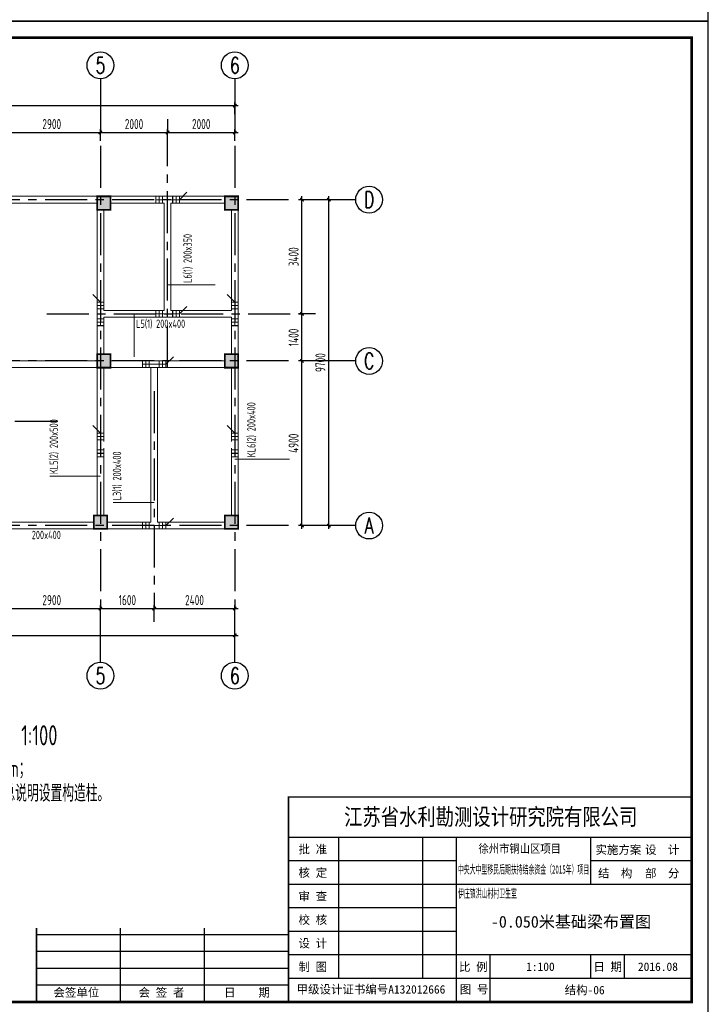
# Model space of a CAD drawing. Extents: x 4550910 to 19796140, y 148416 to 4611575.
# Tile 25 of 49: x 9709185 to 9729688, y 2160363 to 2189672. Entities that reach past the tile are written whole.
import ezdxf
from ezdxf.enums import TextEntityAlignment as Align

# ---------------------------------------------------------------- set-up
doc = ezdxf.new("R2010")
doc.units = 0
doc.header["$LTSCALE"] = 1000
doc.linetypes.add('CENTER', pattern=[2, 1.25, -0.25, 0.25, -0.25])
doc.layers.get('0').update_dxf_attribs({"linetype": 'CONTINUOUS'})
doc.layers.get('Defpoints').update_dxf_attribs({"linetype": 'CONTINUOUS'})
for name, color, linetype in [('AXIS', 8, 'CENTER'), ('AXIS_DIM', 3, 'CONTINUOUS'), ('AXIS_NUM', 7, 'CONTINUOUS'), ('COLU', 7, 'CONTINUOUS'), ('TEXT', 7, 'CONTINUOUS'), ('图框', 7, 'CONTINUOUS')]:
    doc.layers.add(name, color=color, linetype=linetype)
for name, color, linetype, lineweight in [('BEAM_CON', 4, 'CONTINUOUS', 0), ('BEAM_HOR_REIN', 1, 'CONTINUOUS', 0), ('BEAM_HOR_REIN_TEXT', 7, 'CONTINUOUS', 0), ('BEAM_HOR_TEXT_JZ', 7, 'CONTINUOUS', 0), ('BEAM_HOR_TEXT_YW', 7, 'CONTINUOUS', 0), ('COLU_HATCH', 251, 'CONTINUOUS', 0)]:
    doc.layers.add(name, color=color, linetype=linetype, lineweight=lineweight)
doc.styles.add('ST', font='SimSun.ttf')
doc.styles.add('TSSD_Axis', font='Complex.shx', dxfattribs={"width": 0.7, "bigfont": 'hztxt.shx'})
doc.styles.add('TSSD_Dimension', font='Tssdeng.shx', dxfattribs={"width": 0.7, "bigfont": 'hztxt.shx'})
doc.styles.add('TSSD_Norm', font='Tssdeng.shx', dxfattribs={"bigfont": 'hztxt.shx'})
doc.styles.add('TSSD_Rein', font='Tssdeng.shx', dxfattribs={"width": 0.7, "bigfont": 'hztxt.shx'})
doc.dimstyles.new('TSSD_100_100', dxfattribs={"dimtxt": 300, "dimasz": 100, "dimexe": 100, "dimexo": 250, "dimgap": 100, "dimtad": 1, "dimdec": 0, "dimzin": 0, "dimdsep": 46, "dimtxsty": 'TSSD_Dimension', "dimblk": 'ARCHTICK', "dimcen": 0, "dimdle": 100, "dimclrt": 7, "dimadec": 0, "dimazin": 0, "dimtfac": 1, "dimtdec": 0, "dimtix": 1, "dimtmove": 2, "dimatfit": 3, "dimfxl": 0, "dimtolj": 1, "dimtzin": 0, "dimarcsym": 0})

# ---------------------------------------------------------------- blocks, each defined once
blk = doc.blocks.new('_ArchTick')
at = {"color": 0, "linetype": 'ByBlock', "const_width": 0.4}
blk.add_lwpolyline([(-0.5, -0.5), (0.5, 0.5)], dxfattribs=at)
blk = doc.blocks.new('*D169')
at = {"layer": 'AXIS_DIM', "color": 0, "lineweight": -2, "transparency": 16777216}
for p, q in [((9708590, 2172144), (9711690, 2172144)), ((9708690, 2171894), (9708690, 2172244)), ((9711590, 2171894), (9711590, 2172244))]:
    blk.add_line(p, q, dxfattribs=at)
at = {"layer": 'Defpoints', "color": 0, "transparency": 16777216}
for p in [(9711590, 2172144), (9708690, 2171644), (9711590, 2171644)]:
    blk.add_point(p, dxfattribs=at)
at = {"layer": 'AXIS_DIM', "color": 0, "lineweight": -2, "transparency": 16777216, "xscale": 100, "yscale": 100, "zscale": 100, "rotation": 180}
blk.add_blockref('_ArchTick', (9708690, 2172144), dxfattribs=at)
at = {"layer": 'AXIS_DIM', "color": 0, "lineweight": -2, "transparency": 16777216, "xscale": 100, "yscale": 100, "zscale": 100}
blk.add_blockref('_ArchTick', (9711590, 2172144), dxfattribs=at)
at = {"layer": 'AXIS_DIM', "color": 7, "transparency": 16777216, "insert": (9710140, 2172394), "char_height": 300, "attachment_point": 5, "style": 'TSSD_Dimension'}
blk.add_mtext('\\A1;2900', dxfattribs=at)
blk = doc.blocks.new('*D170')
at = {"layer": 'AXIS_DIM', "color": 0, "lineweight": -2, "transparency": 16777216}
for p, q in [((9711490, 2172144), (9713290, 2172144)), ((9711590, 2171894), (9711590, 2172244)), ((9713190, 2171894), (9713190, 2172244))]:
    blk.add_line(p, q, dxfattribs=at)
at = {"layer": 'Defpoints', "color": 0, "transparency": 16777216}
for p in [(9713190, 2172144), (9711590, 2171644), (9713190, 2171644)]:
    blk.add_point(p, dxfattribs=at)
at = {"layer": 'AXIS_DIM', "color": 0, "lineweight": -2, "transparency": 16777216, "xscale": 100, "yscale": 100, "zscale": 100, "rotation": 180}
blk.add_blockref('_ArchTick', (9711590, 2172144), dxfattribs=at)
at = {"layer": 'AXIS_DIM', "color": 0, "lineweight": -2, "transparency": 16777216, "xscale": 100, "yscale": 100, "zscale": 100}
blk.add_blockref('_ArchTick', (9713190, 2172144), dxfattribs=at)
at = {"layer": 'AXIS_DIM', "color": 7, "transparency": 16777216, "insert": (9712390, 2172394), "char_height": 300, "attachment_point": 5, "style": 'TSSD_Dimension'}
blk.add_mtext('\\A1;1600', dxfattribs=at)
blk = doc.blocks.new('*D171')
at = {"layer": 'AXIS_DIM', "color": 0, "lineweight": -2, "transparency": 16777216}
for p, q in [((9713090, 2172144), (9715690, 2172144)), ((9713190, 2171894), (9713190, 2172244)), ((9715590, 2171894), (9715590, 2172244))]:
    blk.add_line(p, q, dxfattribs=at)
at = {"layer": 'Defpoints', "color": 0, "transparency": 16777216}
for p in [(9715590, 2172144), (9713190, 2171644), (9715590, 2171644)]:
    blk.add_point(p, dxfattribs=at)
at = {"layer": 'AXIS_DIM', "color": 0, "lineweight": -2, "transparency": 16777216, "xscale": 100, "yscale": 100, "zscale": 100, "rotation": 180}
blk.add_blockref('_ArchTick', (9713190, 2172144), dxfattribs=at)
at = {"layer": 'AXIS_DIM', "color": 0, "lineweight": -2, "transparency": 16777216, "xscale": 100, "yscale": 100, "zscale": 100}
blk.add_blockref('_ArchTick', (9715590, 2172144), dxfattribs=at)
at = {"layer": 'AXIS_DIM', "color": 7, "transparency": 16777216, "insert": (9714390, 2172394), "char_height": 300, "attachment_point": 5, "style": 'TSSD_Dimension'}
blk.add_mtext('\\A1;2400', dxfattribs=at)
blk = doc.blocks.new('*D172')
at = {"layer": 'AXIS_DIM', "color": 0, "lineweight": -2, "transparency": 16777216}
for p, q in [((9698090, 2171094), (9698090, 2171444)), ((9715590, 2171094), (9715590, 2171444)), ((9697990, 2171344), (9715690, 2171344))]:
    blk.add_line(p, q, dxfattribs=at)
at = {"layer": 'Defpoints', "color": 0, "transparency": 16777216}
for p in [(9715590, 2171344), (9698090, 2170844), (9715590, 2170844)]:
    blk.add_point(p, dxfattribs=at)
at = {"layer": 'AXIS_DIM', "color": 0, "lineweight": -2, "transparency": 16777216, "xscale": 100, "yscale": 100, "zscale": 100, "rotation": 180}
blk.add_blockref('_ArchTick', (9698090, 2171344), dxfattribs=at)
at = {"layer": 'AXIS_DIM', "color": 0, "lineweight": -2, "transparency": 16777216, "xscale": 100, "yscale": 100, "zscale": 100}
blk.add_blockref('_ArchTick', (9715590, 2171344), dxfattribs=at)
at = {"layer": 'AXIS_DIM', "color": 7, "transparency": 16777216, "insert": (9706840, 2171594), "char_height": 300, "attachment_point": 5, "style": 'TSSD_Dimension'}
blk.add_mtext('\\A1;17500', dxfattribs=at)
blk = doc.blocks.new('ts_axno')
at = {"color": 0, "linetype": 'ByBlock', "lineweight": -2}
blk.add_circle((0, 0), 0.5, dxfattribs=at)
at = {"color": 0, "linetype": 'ByBlock', "lineweight": -2, "style": 'TSSD_Axis', "width": 0.7}
blk.add_attdef('A', text='', height=0.6, dxfattribs=at).set_placement((0, 0), align=Align.MIDDLE_CENTER)
blk = doc.blocks.new('*D177')
at = {"layer": 'AXIS_DIM', "color": 0, "lineweight": -2, "transparency": 16777216}
for p, q in [((9708690, 2186064), (9708690, 2186414)), ((9711590, 2186064), (9711590, 2186414)), ((9708590, 2186314), (9711690, 2186314))]:
    blk.add_line(p, q, dxfattribs=at)
at = {"layer": 'Defpoints', "color": 0, "transparency": 16777216}
for p in [(9711590, 2186314), (9708690, 2185814), (9711590, 2185814)]:
    blk.add_point(p, dxfattribs=at)
at = {"layer": 'AXIS_DIM', "color": 0, "lineweight": -2, "transparency": 16777216, "xscale": 100, "yscale": 100, "zscale": 100, "rotation": 180}
blk.add_blockref('_ArchTick', (9708690, 2186314), dxfattribs=at)
at = {"layer": 'AXIS_DIM', "color": 0, "lineweight": -2, "transparency": 16777216, "xscale": 100, "yscale": 100, "zscale": 100}
blk.add_blockref('_ArchTick', (9711590, 2186314), dxfattribs=at)
at = {"layer": 'AXIS_DIM', "color": 7, "transparency": 16777216, "insert": (9710140, 2186564), "char_height": 300, "attachment_point": 5, "style": 'TSSD_Dimension'}
blk.add_mtext('\\A1;2900', dxfattribs=at)
blk = doc.blocks.new('*D178')
at = {"layer": 'AXIS_DIM', "color": 0, "lineweight": -2, "transparency": 16777216}
for p, q in [((9711590, 2186064), (9711590, 2186414)), ((9713590, 2186064), (9713590, 2186414)), ((9711490, 2186314), (9713690, 2186314))]:
    blk.add_line(p, q, dxfattribs=at)
at = {"layer": 'Defpoints', "color": 0, "transparency": 16777216}
for p in [(9713590, 2186314), (9711590, 2185814), (9713590, 2185814)]:
    blk.add_point(p, dxfattribs=at)
at = {"layer": 'AXIS_DIM', "color": 0, "lineweight": -2, "transparency": 16777216, "xscale": 100, "yscale": 100, "zscale": 100, "rotation": 180}
blk.add_blockref('_ArchTick', (9711590, 2186314), dxfattribs=at)
at = {"layer": 'AXIS_DIM', "color": 0, "lineweight": -2, "transparency": 16777216, "xscale": 100, "yscale": 100, "zscale": 100}
blk.add_blockref('_ArchTick', (9713590, 2186314), dxfattribs=at)
at = {"layer": 'AXIS_DIM', "color": 7, "transparency": 16777216, "insert": (9712590, 2186564), "char_height": 300, "attachment_point": 5, "style": 'TSSD_Dimension'}
blk.add_mtext('\\A1;2000', dxfattribs=at)
blk = doc.blocks.new('*D179')
at = {"layer": 'AXIS_DIM', "color": 0, "lineweight": -2, "transparency": 16777216}
for p, q in [((9713590, 2186064), (9713590, 2186414)), ((9715590, 2186064), (9715590, 2186414)), ((9713490, 2186314), (9715690, 2186314))]:
    blk.add_line(p, q, dxfattribs=at)
at = {"layer": 'Defpoints', "color": 0, "transparency": 16777216}
for p in [(9715590, 2186314), (9713590, 2185814), (9715590, 2185814)]:
    blk.add_point(p, dxfattribs=at)
at = {"layer": 'AXIS_DIM', "color": 0, "lineweight": -2, "transparency": 16777216, "xscale": 100, "yscale": 100, "zscale": 100, "rotation": 180}
blk.add_blockref('_ArchTick', (9713590, 2186314), dxfattribs=at)
at = {"layer": 'AXIS_DIM', "color": 0, "lineweight": -2, "transparency": 16777216, "xscale": 100, "yscale": 100, "zscale": 100}
blk.add_blockref('_ArchTick', (9715590, 2186314), dxfattribs=at)
at = {"layer": 'AXIS_DIM', "color": 7, "transparency": 16777216, "insert": (9714590, 2186564), "char_height": 300, "attachment_point": 5, "style": 'TSSD_Dimension'}
blk.add_mtext('\\A1;2000', dxfattribs=at)
blk = doc.blocks.new('*D180')
at = {"layer": 'AXIS_DIM', "color": 0, "lineweight": -2, "transparency": 16777216}
for p, q in [((9697990, 2187114), (9715690, 2187114)), ((9698090, 2186864), (9698090, 2187214)), ((9715590, 2186864), (9715590, 2187214))]:
    blk.add_line(p, q, dxfattribs=at)
at = {"layer": 'Defpoints', "color": 0, "transparency": 16777216}
for p in [(9715590, 2187114), (9698090, 2186614), (9715590, 2186614)]:
    blk.add_point(p, dxfattribs=at)
at = {"layer": 'AXIS_DIM', "color": 0, "lineweight": -2, "transparency": 16777216, "xscale": 100, "yscale": 100, "zscale": 100, "rotation": 180}
blk.add_blockref('_ArchTick', (9698090, 2187114), dxfattribs=at)
at = {"layer": 'AXIS_DIM', "color": 0, "lineweight": -2, "transparency": 16777216, "xscale": 100, "yscale": 100, "zscale": 100}
blk.add_blockref('_ArchTick', (9715590, 2187114), dxfattribs=at)
at = {"layer": 'AXIS_DIM', "color": 7, "transparency": 16777216, "insert": (9706840, 2187364), "char_height": 300, "attachment_point": 5, "style": 'TSSD_Dimension'}
blk.add_mtext('\\A1;17500', dxfattribs=at)
blk = doc.blocks.new('*D185')
at = {"layer": 'AXIS_DIM', "color": 0, "lineweight": -2, "transparency": 16777216}
for p, q in [((9717840, 2179514), (9717490, 2179514)), ((9717590, 2174514), (9717590, 2179614)), ((9717840, 2174614), (9717490, 2174614))]:
    blk.add_line(p, q, dxfattribs=at)
at = {"layer": 'Defpoints', "color": 0, "transparency": 16777216}
for p in [(9717590, 2179514), (9718090, 2179514), (9718090, 2174614)]:
    blk.add_point(p, dxfattribs=at)
at = {"layer": 'AXIS_DIM', "color": 0, "lineweight": -2, "transparency": 16777216, "xscale": 100, "yscale": 100, "zscale": 100}
for p, rotation in [((9717590, 2179514), 90), ((9717590, 2174614), 270)]:
    blk.add_blockref('_ArchTick', p, dxfattribs=dict(at, rotation=rotation))
at = {"layer": 'AXIS_DIM', "color": 7, "transparency": 16777216, "insert": (9717340, 2177064), "char_height": 300, "attachment_point": 5, "rotation": 90, "style": 'TSSD_Dimension'}
blk.add_mtext('\\A1;4900', dxfattribs=at)
blk = doc.blocks.new('*D186')
at = {"layer": 'AXIS_DIM', "color": 0, "lineweight": -2, "transparency": 16777216}
for p, q in [((9717840, 2180914), (9717490, 2180914)), ((9717590, 2179414), (9717590, 2181014)), ((9717840, 2179514), (9717490, 2179514))]:
    blk.add_line(p, q, dxfattribs=at)
at = {"layer": 'Defpoints', "color": 0, "transparency": 16777216}
for p in [(9717590, 2180914), (9718090, 2180914), (9718090, 2179514)]:
    blk.add_point(p, dxfattribs=at)
at = {"layer": 'AXIS_DIM', "color": 0, "lineweight": -2, "transparency": 16777216, "xscale": 100, "yscale": 100, "zscale": 100}
for p, rotation in [((9717590, 2180914), 90), ((9717590, 2179514), 270)]:
    blk.add_blockref('_ArchTick', p, dxfattribs=dict(at, rotation=rotation))
at = {"layer": 'AXIS_DIM', "color": 7, "transparency": 16777216, "insert": (9717340, 2180214), "char_height": 300, "attachment_point": 5, "rotation": 90, "style": 'TSSD_Dimension'}
blk.add_mtext('\\A1;1400', dxfattribs=at)
blk = doc.blocks.new('*D187')
at = {"layer": 'AXIS_DIM', "color": 0, "lineweight": -2, "transparency": 16777216}
for p, q in [((9717590, 2180814), (9717590, 2184414)), ((9717840, 2184314), (9717490, 2184314)), ((9717840, 2180914), (9717490, 2180914))]:
    blk.add_line(p, q, dxfattribs=at)
at = {"layer": 'Defpoints', "color": 0, "transparency": 16777216}
for p in [(9717590, 2184314), (9718090, 2184314), (9718090, 2180914)]:
    blk.add_point(p, dxfattribs=at)
at = {"layer": 'AXIS_DIM', "color": 0, "lineweight": -2, "transparency": 16777216, "xscale": 100, "yscale": 100, "zscale": 100}
for p, rotation in [((9717590, 2184314), 90), ((9717590, 2180914), 270)]:
    blk.add_blockref('_ArchTick', p, dxfattribs=dict(at, rotation=rotation))
at = {"layer": 'AXIS_DIM', "color": 7, "transparency": 16777216, "insert": (9717340, 2182614), "char_height": 300, "attachment_point": 5, "rotation": 90, "style": 'TSSD_Dimension'}
blk.add_mtext('\\A1;3400', dxfattribs=at)
blk = doc.blocks.new('*D188')
at = {"layer": 'AXIS_DIM', "color": 0, "lineweight": -2, "transparency": 16777216}
for p, q in [((9718390, 2174514), (9718390, 2184414)), ((9718640, 2184314), (9718290, 2184314)), ((9718640, 2174614), (9718290, 2174614))]:
    blk.add_line(p, q, dxfattribs=at)
at = {"layer": 'Defpoints', "color": 0, "transparency": 16777216}
for p in [(9718390, 2184314), (9718890, 2184314), (9718890, 2174614)]:
    blk.add_point(p, dxfattribs=at)
at = {"layer": 'AXIS_DIM', "color": 0, "lineweight": -2, "transparency": 16777216, "xscale": 100, "yscale": 100, "zscale": 100}
for p, rotation in [((9718390, 2184314), 90), ((9718390, 2174614), 270)]:
    blk.add_blockref('_ArchTick', p, dxfattribs=dict(at, rotation=rotation))
at = {"layer": 'AXIS_DIM', "color": 7, "transparency": 16777216, "insert": (9718140, 2179464), "char_height": 300, "attachment_point": 5, "rotation": 90, "style": 'TSSD_Dimension'}
blk.add_mtext('\\A1;9700', dxfattribs=at)

msp = doc.modelspace()

# ---------------------------------------------------------------- hatches: boundary and pattern name
at = {"layer": 'COLU_HATCH'}
h = msp.add_hatch(color=256, dxfattribs=at)
h.dxf.hatch_style = 1
h.paths.add_polyline_path([(9711890.2, 2184013.9), (9711890.2, 2184413.9), (9711490.2, 2184413.9), (9711490.2, 2184013.9)])
h = msp.add_hatch(color=256, dxfattribs=at)
h.dxf.hatch_style = 1
h.paths.add_polyline_path([(9715690.2, 2184013.9), (9715690.2, 2184413.9), (9715290.2, 2184413.9), (9715290.2, 2184013.9)])
h = msp.add_hatch(color=256, dxfattribs=at)
h.dxf.hatch_style = 1
h.paths.add_polyline_path([(9711890.2, 2179313.9), (9711890.2, 2179713.9), (9711490.2, 2179713.9), (9711490.2, 2179313.9)])
h = msp.add_hatch(color=256, dxfattribs=at)
h.dxf.hatch_style = 1
h.paths.add_polyline_path([(9715690.2, 2179313.9), (9715690.2, 2179713.9), (9715290.2, 2179713.9), (9715290.2, 2179313.9)])
h = msp.add_hatch(color=256, dxfattribs=at)
h.dxf.hatch_style = 1
h.paths.add_polyline_path([(9711790.2, 2174513.9), (9711790.2, 2174913.9), (9711390.2, 2174913.9), (9711390.2, 2174513.9)])
h = msp.add_hatch(color=256, dxfattribs=at)
h.dxf.hatch_style = 1
h.paths.add_polyline_path([(9715690.2, 2174513.9), (9715690.2, 2174913.9), (9715290.2, 2174913.9), (9715290.2, 2174513.9)])

# ---------------------------------------------------------------- linework, layer by layer
at = {"layer": 'AXIS'}
for p, q in [((9713590.2, 2179313.9), (9713590.2, 2186313.9)), ((9711590.2, 2185913.9), (9711590.2, 2172144.4)), ((9715590.2, 2185913.9), (9715590.2, 2172144.4)), ((9717190.2, 2184313.9), (9695408, 2184313.9)), ((9709990.2, 2180913.9), (9717590.2, 2180913.9)), ((9717190.2, 2179513.9), (9695408, 2179513.9)), ((9713190.2, 2178613.9), (9713190.2, 2172144.4)), ((9710290.2, 2177713.9), (9695408, 2177713.9)), ((9717190.2, 2174613.9), (9695408, 2174613.9))]:
    msp.add_line(p, q, dxfattribs=at)
at = {"layer": 'AXIS_DIM'}
for p, q in [((9711590.2, 2187913.9), (9711590.2, 2186313.9)), ((9715590.2, 2187913.9), (9715590.2, 2186313.9)), ((9713590.2, 2186713.9), (9713590.2, 2186313.9)), ((9719190.2, 2184313.9), (9717590.2, 2184313.9)), ((9717990.2, 2180913.9), (9717590.2, 2180913.9)), ((9719190.2, 2179513.9), (9717590.2, 2179513.9)), ((9717990.2, 2174613.9), (9717590.2, 2174613.9)), ((9719190.2, 2174613.9), (9717590.2, 2174613.9)), ((9711590.2, 2170544.4), (9711590.2, 2172144.4)), ((9713190.2, 2171744.4), (9713190.2, 2172144.4)), ((9715590.2, 2170544.4), (9715590.2, 2172144.4))]:
    msp.add_line(p, q, dxfattribs=at)
at = {"layer": 'BEAM_CON'}
for p, q in [((9708790.2, 2184413.9), (9711490.2, 2184413.9)), ((9711890.2, 2184413.9), (9713590.2, 2184413.9)), ((9713590.2, 2184413.9), (9715290.2, 2184413.9)), ((9708790.2, 2184213.9), (9711490.2, 2184213.9)), ((9711890.2, 2184213.9), (9713490.2, 2184213.9)), ((9713490.2, 2181013.9), (9713490.2, 2184213.9)), ((9713690.2, 2184213.9), (9715290.2, 2184213.9)), ((9713690.2, 2181013.9), (9713690.2, 2184213.9)), ((9711490.2, 2180913.9), (9711490.2, 2184013.9)), ((9711690.2, 2181013.9), (9711690.2, 2184013.9)), ((9715490.2, 2181013.9), (9715490.2, 2184013.9)), ((9715690.2, 2180913.9), (9715690.2, 2184013.9)), ((9711490.2, 2179713.9), (9711490.2, 2180913.9)), ((9711690.2, 2181013.9), (9713490.2, 2181013.9)), ((9713690.2, 2181013.9), (9715490.2, 2181013.9)), ((9715690.2, 2179713.9), (9715690.2, 2180913.9)), ((9711690.2, 2179713.9), (9711690.2, 2180813.9)), ((9711690.2, 2180813.9), (9713590.2, 2180813.9)), ((9713590.2, 2180813.9), (9715490.2, 2180813.9)), ((9715490.2, 2179713.9), (9715490.2, 2180813.9)), ((9708790.2, 2179513.9), (9711490.2, 2179513.9)), ((9711890.2, 2179513.9), (9715290.2, 2179513.9)), ((9708790.2, 2179313.9), (9711490.2, 2179313.9)), ((9711490.2, 2177013.9), (9711490.2, 2179313.9)), ((9711690.2, 2177113.9), (9711690.2, 2179313.9)), ((9711890.2, 2179313.9), (9715290.2, 2179313.9)), ((9713090.2, 2174713.9), (9713090.2, 2179313.9)), ((9713290.2, 2174713.9), (9713290.2, 2179313.9)), ((9715490.2, 2177113.9), (9715490.2, 2179313.9)), ((9715690.2, 2177013.9), (9715690.2, 2179313.9)), ((9711490.2, 2174913.9), (9711490.2, 2177013.9)), ((9715690.2, 2174913.9), (9715690.2, 2177013.9)), ((9711690.2, 2174913.9), (9711690.2, 2176913.9)), ((9715490.2, 2174913.9), (9715490.2, 2176913.9)), ((9708890.2, 2174713.9), (9711390.2, 2174713.9)), ((9711790.2, 2174713.9), (9713090.2, 2174713.9)), ((9713290.2, 2174713.9), (9715290.2, 2174713.9)), ((9708890.2, 2174513.9), (9711390.2, 2174513.9)), ((9711790.2, 2174513.9), (9713190.2, 2174513.9)), ((9713190.2, 2174513.9), (9715290.2, 2174513.9))]:
    msp.add_line(p, q, dxfattribs=at)
at = {"layer": 'BEAM_HOR_REIN', "const_width": 30}
for points in [[(9713240.2, 2184413.9), (9713240.2, 2184213.9)], [(9713340.2, 2184413.9), (9713340.2, 2184213.9)], [(9713440.2, 2184413.9), (9713440.2, 2184213.9)], [(9713740.2, 2184413.9), (9713740.2, 2184213.9)], [(9713840.2, 2184413.9), (9713840.2, 2184213.9)], [(9713940.2, 2184413.9), (9713940.2, 2184213.9)], [(9711490.2, 2181263.9), (9711690.2, 2181263.9)], [(9711490.2, 2181163.9), (9711690.2, 2181163.9)], [(9715490.2, 2181263.9), (9715690.2, 2181263.9)], [(9715490.2, 2181163.9), (9715690.2, 2181163.9)], [(9711490.2, 2181063.9), (9711690.2, 2181063.9)], [(9713240.2, 2181013.9), (9713240.2, 2180813.9)], [(9713340.2, 2181013.9), (9713340.2, 2180813.9)], [(9713440.2, 2181013.9), (9713440.2, 2180813.9)], [(9713740.2, 2181013.9), (9713740.2, 2180813.9)], [(9713840.2, 2181013.9), (9713840.2, 2180813.9)], [(9713940.2, 2181013.9), (9713940.2, 2180813.9)], [(9715490.2, 2181063.9), (9715690.2, 2181063.9)], [(9711490.2, 2180763.9), (9711690.2, 2180763.9)], [(9711490.2, 2180663.9), (9711690.2, 2180663.9)], [(9711490.2, 2180563.9), (9711690.2, 2180563.9)], [(9715490.2, 2180763.9), (9715690.2, 2180763.9)], [(9715490.2, 2180663.9), (9715690.2, 2180663.9)], [(9715490.2, 2180563.9), (9715690.2, 2180563.9)], [(9712840.2, 2179513.9), (9712840.2, 2179313.9)], [(9712940.2, 2179513.9), (9712940.2, 2179313.9)], [(9713040.2, 2179513.9), (9713040.2, 2179313.9)], [(9713340.2, 2179513.9), (9713340.2, 2179313.9)], [(9713440.2, 2179513.9), (9713440.2, 2179313.9)], [(9713540.2, 2179513.9), (9713540.2, 2179313.9)], [(9711490.2, 2177363.9), (9711690.2, 2177363.9)], [(9715490.2, 2177363.9), (9715690.2, 2177363.9)], [(9711490.2, 2177263.9), (9711690.2, 2177263.9)], [(9711490.2, 2177163.9), (9711690.2, 2177163.9)], [(9715490.2, 2177263.9), (9715690.2, 2177263.9)], [(9715490.2, 2177163.9), (9715690.2, 2177163.9)], [(9711490.2, 2176863.9), (9711690.2, 2176863.9)], [(9711490.2, 2176763.9), (9711690.2, 2176763.9)], [(9715490.2, 2176863.9), (9715690.2, 2176863.9)], [(9715490.2, 2176763.9), (9715690.2, 2176763.9)], [(9711490.2, 2176663.9), (9711690.2, 2176663.9)], [(9715490.2, 2176663.9), (9715690.2, 2176663.9)], [(9712840.2, 2174713.9), (9712840.2, 2174513.9)], [(9712940.2, 2174713.9), (9712940.2, 2174513.9)], [(9713040.2, 2174713.9), (9713040.2, 2174513.9)], [(9713340.2, 2174713.9), (9713340.2, 2174513.9)], [(9713440.2, 2174713.9), (9713440.2, 2174513.9)], [(9713540.2, 2174713.9), (9713540.2, 2174513.9)]]:
    msp.add_lwpolyline(points, dxfattribs=at)
at = {"layer": 'BEAM_HOR_REIN_TEXT'}
for p, q in [((9713940.2, 2184313.9), (9714165.2, 2184538.9)), ((9713240.2, 2184313.9), (9713940.2, 2184313.9)), ((9711590.2, 2181263.9), (9711365.2, 2181488.9)), ((9715590.2, 2181263.9), (9715365.2, 2181488.9)), ((9711590.2, 2180563.9), (9711590.2, 2181263.9)), ((9713940.2, 2180913.9), (9714165.2, 2181138.9)), ((9715590.2, 2180563.9), (9715590.2, 2181263.9)), ((9713240.2, 2180913.9), (9713940.2, 2180913.9)), ((9712840.2, 2179413.9), (9713540.2, 2179413.9)), ((9713540.2, 2179413.9), (9713765.2, 2179638.9)), ((9711590.2, 2177363.9), (9711365.2, 2177588.9)), ((9711590.2, 2176663.9), (9711590.2, 2177363.9)), ((9715590.2, 2177363.9), (9715365.2, 2177588.9)), ((9715590.2, 2176663.9), (9715590.2, 2177363.9)), ((9713540.2, 2174613.9), (9713765.2, 2174838.9)), ((9712840.2, 2174613.9), (9713540.2, 2174613.9))]:
    msp.add_line(p, q, dxfattribs=at)
at = {"layer": 'BEAM_HOR_TEXT_JZ'}
for p, q in [((9713590.2, 2181775.7), (9715004.7, 2181775.7)), ((9712592.1, 2180913.9), (9712592.1, 2179639.2)), ((9715590.2, 2176586.3), (9717214.6, 2176586.3)), ((9711590.2, 2176083.9), (9710083.9, 2176083.9)), ((9713190.2, 2175304.9), (9711964.8, 2175304.9))]:
    msp.add_line(p, q, dxfattribs=at)
at = {"layer": 'COLU', "const_width": 50}
for points in [[(9711890.2, 2184013.9), (9711890.2, 2184413.9), (9711490.2, 2184413.9), (9711490.2, 2184013.9)], [(9711890.2, 2184013.9), (9711890.2, 2184413.9), (9711490.2, 2184413.9), (9711490.2, 2184013.9)], [(9715690.2, 2184013.9), (9715690.2, 2184413.9), (9715290.2, 2184413.9), (9715290.2, 2184013.9)], [(9715690.2, 2184013.9), (9715690.2, 2184413.9), (9715290.2, 2184413.9), (9715290.2, 2184013.9)], [(9711890.2, 2179313.9), (9711890.2, 2179713.9), (9711490.2, 2179713.9), (9711490.2, 2179313.9)], [(9711890.2, 2179313.9), (9711890.2, 2179713.9), (9711490.2, 2179713.9), (9711490.2, 2179313.9)], [(9715690.2, 2179313.9), (9715690.2, 2179713.9), (9715290.2, 2179713.9), (9715290.2, 2179313.9)], [(9715690.2, 2179313.9), (9715690.2, 2179713.9), (9715290.2, 2179713.9), (9715290.2, 2179313.9)], [(9711790.2, 2174513.9), (9711790.2, 2174913.9), (9711390.2, 2174913.9), (9711390.2, 2174513.9)], [(9711790.2, 2174513.9), (9711790.2, 2174913.9), (9711390.2, 2174913.9), (9711390.2, 2174513.9)], [(9715690.2, 2174513.9), (9715690.2, 2174913.9), (9715290.2, 2174913.9), (9715290.2, 2174513.9)], [(9715690.2, 2174513.9), (9715690.2, 2174913.9), (9715290.2, 2174913.9), (9715290.2, 2174513.9)]]:
    msp.add_lwpolyline(points, close=True, dxfattribs=at)
at = {"layer": '图框'}
for p, q in [((9729188.3, 2165332.6), (9717188.3, 2165332.6)), ((9718688.3, 2161132.6), (9718688.3, 2165332.6)), ((9721188.3, 2161132.6), (9721188.3, 2165332.6)), ((9722188.3, 2160432.6), (9722188.3, 2165332.6)), ((9726188.3, 2163932.6), (9726188.3, 2165332.6)), ((9722188.3, 2164632.6), (9717188.3, 2164632.6)), ((9729188.3, 2164632.6), (9726188.3, 2164632.6)), ((9729188.3, 2163932.6), (9717188.3, 2163932.6)), ((9722188.3, 2163232.6), (9717188.3, 2163232.6)), ((9717188.3, 2162432.6), (9709688.3, 2162432.6)), ((9712188.3, 2160432.6), (9712188.3, 2162632.6)), ((9714688.3, 2160432.6), (9714688.3, 2162632.6)), ((9722188.3, 2162532.6), (9717188.3, 2162532.6)), ((9717188.3, 2161932.6), (9709688.3, 2161932.6)), ((9729188.3, 2161832.6), (9717188.3, 2161832.6)), ((9723188.3, 2160432.6), (9723188.3, 2161832.6)), ((9726188.3, 2161132.6), (9726188.3, 2161832.6)), ((9726188.3, 2161132.6), (9726188.3, 2161832.6)), ((9727188.3, 2161132.6), (9727188.3, 2161832.6)), ((9717188.3, 2161432.6), (9709688.3, 2161432.6)), ((9717188.3, 2160932.6), (9709688.3, 2160932.6)), ((9729188.3, 2161132.6), (9717188.3, 2161132.6))]:
    msp.add_line(p, q, dxfattribs=at)
at = {"layer": '图框', "color": 4}
for points in [[(9729688.3, 2219332.6), (9687688.3, 2219332.6), (9687688.3, 2189632.6), (9729688.3, 2189632.6)], [(9729688.3, 2189632.6), (9687688.3, 2189632.6), (9687688.3, 2159932.6), (9729688.3, 2159932.6)]]:
    msp.add_lwpolyline(points, close=True, dxfattribs=at)
at = {"layer": '图框', "color": 4, "const_width": 80}
msp.add_lwpolyline([(9690188.3, 2160432.6), (9729188.3, 2160432.6), (9729188.3, 2189132.6), (9690188.3, 2189132.6)], close=True, dxfattribs=at)
at = {"layer": '图框', "const_width": 45}
for points in [[(9717188.3, 2160432.6), (9717188.3, 2166532.6), (9729188.3, 2166532.6)], [(9709688.3, 2160432.6), (9709688.3, 2162632.6)]]:
    msp.add_lwpolyline(points, dxfattribs=at)

# ---------------------------------------------------------------- block references
at = {"layer": 'AXIS_NUM'}
ref = msp.add_blockref('ts_axno', (9711590.2, 2188313.9), dxfattribs=dict(at, xscale=800, yscale=800, zscale=800))
ref.add_attrib('5', '5', dxfattribs={"height": 480, "style": 'TSSD_Axis', "width": 0.7}).set_placement((9711590.2, 2188313.9), align=Align.MIDDLE_CENTER)
ref = msp.add_blockref('ts_axno', (9715590.2, 2188313.9), dxfattribs=dict(at, xscale=800, yscale=800, zscale=800))
ref.add_attrib('6', '6', dxfattribs={"height": 480, "style": 'TSSD_Axis', "width": 0.7}).set_placement((9715590.2, 2188313.9), align=Align.MIDDLE_CENTER)
ref = msp.add_blockref('ts_axno', (9719590.2, 2184313.9), dxfattribs=dict(at, xscale=800, yscale=800, zscale=800))
ref.add_attrib('D', 'D', dxfattribs={"height": 480, "style": 'TSSD_Axis', "width": 0.7}).set_placement((9719590.2, 2184313.9), align=Align.MIDDLE_CENTER)
ref = msp.add_blockref('ts_axno', (9719590.2, 2179513.9), dxfattribs=dict(at, xscale=800, yscale=800, zscale=800))
ref.add_attrib('C', 'C', dxfattribs={"height": 480, "style": 'TSSD_Axis', "width": 0.7}).set_placement((9719590.2, 2179513.9), align=Align.MIDDLE_CENTER)
ref = msp.add_blockref('ts_axno', (9719590.2, 2174613.9), dxfattribs=dict(at, xscale=800, yscale=800, zscale=800))
ref.add_attrib('A', 'A', dxfattribs={"height": 480, "style": 'TSSD_Axis', "width": 0.7}).set_placement((9719590.2, 2174613.9), align=Align.MIDDLE_CENTER)
ref = msp.add_blockref('ts_axno', (9711590.2, 2170144.4), dxfattribs=dict(at, xscale=800, yscale=800, zscale=800))
ref.add_attrib('5', '5', dxfattribs={"height": 480, "style": 'TSSD_Axis', "width": 0.7}).set_placement((9711590.2, 2170144.4), align=Align.MIDDLE_CENTER)
ref = msp.add_blockref('ts_axno', (9715590.2, 2170144.4), dxfattribs=dict(at, xscale=800, yscale=800, zscale=800))
ref.add_attrib('6', '6', dxfattribs={"height": 480, "style": 'TSSD_Axis', "width": 0.7}).set_placement((9715590.2, 2170144.4), align=Align.MIDDLE_CENTER)

# ---------------------------------------------------------------- texts
at = {"layer": 'BEAM_HOR_TEXT_JZ', "style": 'TSSD_Rein', "width": 0.7}
for s, rotation, p in [('L6(1) 200x350', 90.00025, (9714309.7, 2181837)), ('KL6(2) 200x400', 90, (9716207.1, 2176647.5)), ('KL5(2) 200x500', 90, (9710326.4, 2176145.2)), ('L3(1) 200x400', 90, (9712207.3, 2175366.1))]:
    msp.add_text(s, height=250, rotation=rotation, dxfattribs=at).set_placement(p)
msp.add_text('L5(1) 200x400', height=250, dxfattribs=at).set_placement((9712653.4, 2180496.9))
at = {"layer": 'BEAM_HOR_TEXT_YW', "style": 'TSSD_Rein', "width": 0.7}
msp.add_text('200x400', height=250, dxfattribs=at).set_placement((9709545.2, 2174208.9))
at = {"layer": 'TEXT', "width": 0.7}
for s, height, style, p in [('-0.050米基础梁布置图', 1000, 'TSSD_Norm', (9700873.3, 2168209.3)), ('注：1) 除特别注明外，本层基础粱梁顶标高为-0.050m；', 500, 'TSSD_Norm', (9700434.3, 2167131.9)), ('2) 除特别注明外，填充墙体中大洞口按结构设计总说明设置构造柱。', 500, 'TSSD_Rein', (9701137.5, 2166396.3)), ('3)、未标注梁中心均居中或梁边与柱边齐。', 500, 'TSSD_Rein', (9701104.3, 2165627))]:
    msp.add_text(s, height=height, dxfattribs=dict(at, style=style)).set_placement(p)
at = {"layer": 'TEXT', "style": 'TSSD_Norm', "width": 0.7}
msp.add_text('1:100', height=600, dxfattribs=at).set_placement((9709230.1, 2167891.3), align=Align.BOTTOM_LEFT)
at = {"layer": '图框', "style": 'ST', "width": 0.8}
msp.add_text('江苏省水利勘测设计研究院有限公司', height=500, dxfattribs=at).set_placement((9718844.4, 2165695.1))
at = {"layer": '图框', "style": 'ST'}
for s, p in [('批 准', (9717486.4, 2164852.6)), ('实施方案', (9726329.1, 2164837.9)), ('设  计', (9727804.5, 2164837.9)), ('核 定', (9717486.4, 2164152.6)), ('结  构', (9726404.5, 2164137.9)), ('部  分', (9727804.5, 2164137.9)), ('审 查', (9717486.4, 2163452.6)), ('校 核', (9717486.4, 2162752.6)), ('设 计', (9717486.4, 2162052.6)), ('制 图', (9717486.4, 2161352.6)), ('比 例', (9722266.3, 2161352.6)), ('日 期', (9726266.3, 2161352.6)), ('甲级设计证书编号A132012666', (9717430.5, 2160682.9)), ('图 号', (9722288.3, 2160682.9)), ('会签单位', (9710190.7, 2160589.8)), ('会 签 者', (9712726.1, 2160589.8)), ('日    期', (9715272.3, 2160589.8))]:
    msp.add_text(s, height=250, dxfattribs=at).set_placement(p)
for s, width, p in [('徐州市铜山区项目 ', 0.9, (9724150.2, 2164871.7)), ('中央大中型移民后期扶持结余资金（2015年）项目', 0.5, (9724188.5, 2164252.6))]:
    msp.add_text(s, height=250, dxfattribs=dict(at, width=width)).set_placement(p, align=Align.CENTER)
at = {"layer": '图框', "style": 'ST', "width": 0.5}
msp.add_text('伊庄镇洪山村村卫生室', height=250, dxfattribs=at).set_placement((9723112.7, 2163663.8), align=Align.MIDDLE_CENTER)
at = {"layer": '图框', "style": 'ST'}
for s, height, p in [('-0.050米基础梁布置图', 350, (9725598.7, 2162820.9)), ('1:100', 250, (9724688.5, 2161482.6)), ('2016.08', 250, (9728188.3, 2161482.6)), (' 结构-06', 250, (9725921.5, 2160786.9))]:
    msp.add_text(s, height=height, dxfattribs=at).set_placement(p, align=Align.MIDDLE_CENTER)

# ---------------------------------------------------------------- dimensions: what is measured, and where the dimension line sits
at = {"layer": 'AXIS_DIM'}
for p1, p2, picture, middle in [((9698090.2, 2186613.9), (9715590.2, 2186613.9), '*D180', (9706840.2, 2187363.9)), ((9708690.2, 2185813.9), (9711590.2, 2185813.9), '*D177', (9710140.2, 2186563.9)), ((9711590.2, 2185813.9), (9713590.2, 2185813.9), '*D178', (9712590.2, 2186563.9)), ((9713590.2, 2185813.9), (9715590.2, 2185813.9), '*D179', (9714590.2, 2186563.9)), ((9718090.2, 2180913.9), (9718090.2, 2184313.9), '*D187', (9717340.2, 2182613.9)), ((9718890.2, 2174613.9), (9718890.2, 2184313.9), '*D188', (9718140.2, 2179463.9)), ((9718090.2, 2179513.9), (9718090.2, 2180913.9), '*D186', (9717340.2, 2180213.9)), ((9718090.2, 2174613.9), (9718090.2, 2179513.9), '*D185', (9717340.2, 2177063.9)), ((9708690.2, 2171644.4), (9711590.2, 2171644.4), '*D169', (9710140.2, 2172394.4)), ((9711590.2, 2171644.4), (9713190.2, 2171644.4), '*D170', (9712390.2, 2172394.4)), ((9713190.2, 2171644.4), (9715590.2, 2171644.4), '*D171', (9714390.2, 2172394.4)), ((9698090.2, 2170844.4), (9715590.2, 2170844.4), '*D172', (9706840.2, 2171594.4))]:
    dim = msp.add_aligned_dim(p1=p1, p2=p2, distance=500, dimstyle='TSSD_100_100', dxfattribs=at)
    dim.commit()
    dim.dimension.update_dxf_attribs({"geometry": picture, "text_midpoint": middle})

doc.saveas('drawing.dxf')
